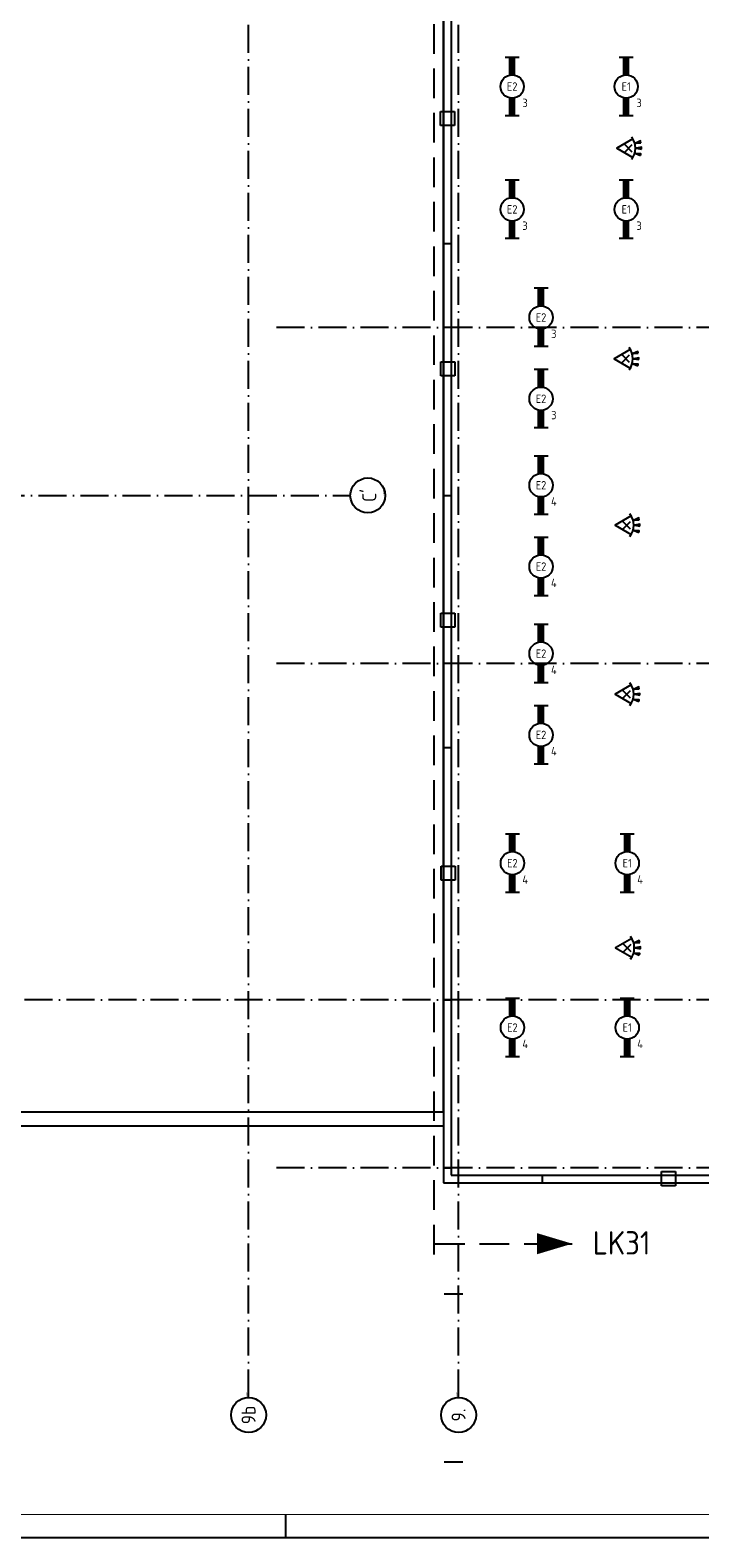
# Model space of a CAD drawing. Header units: millimetres. Extents: x 92017 to 243086, y 190 to 84290.
# Tile 6 of 19: x 165110 to 179461, y 190 to 32483. Entities that reach past the tile are written whole.
import ezdxf
from ezdxf.enums import TextEntityAlignment as Align

# ---------------------------------------------------------------- set-up
doc = ezdxf.new("R2010")
doc.units = ezdxf.units.MM
doc.header["$LTSCALE"] = 100
doc.linetypes.add('DASHDOT', pattern=[9, 6, -1.5, 0, -1.5])
doc.linetypes.add('HIDDEN', pattern=[9.525, 6.35, -3.175])
doc.layers.get('0').update_dxf_attribs({"linetype": 'CONTINUOUS'})
for name, color, linetype in [('AB$1A---_ATTRIB035', 3, 'CONTINUOUS'), ('AL$1A---_ALGEMEEN', 8, 'CONTINUOUS'), ('AT$1A---_TEKST018', 1, 'CONTINUOUS'), ('EB63101-_ATTRIB', 2, 'CONTINUOUS'), ('EL63101-_LICHT-ARM', 3, 'CONTINUOUS'), ('EL6521--_BEWAKING', 3, 'CONTINUOUS'), ('LIJN025', 10, 'CONTINUOUS'), ('LIJN050', 90, 'CONTINUOUS'), ('LIJN070', 130, 'CONTINUOUS'), ('TEKST25', 10, 'CONTINUOUS'), ('TEKST35', 50, 'CONTINUOUS'), ('TEKST50', 90, 'CONTINUOUS')]:
    doc.layers.add(name, color=color, linetype=linetype)
doc.styles.add('1_8', font='ISO', dxfattribs={"height": 1.8})
doc.styles.add('ISO', font='ISO.SHX')
doc.styles.add('MAATVOERING', font='iso.shx')
doc.styles.add('ROMAND', font='romand')
doc.styles.get("Standard").update_dxf_attribs({"font": 'iso.shx'})

# ---------------------------------------------------------------- blocks, each defined once
blk = doc.blocks.new('A0-GE')
at = {"layer": 'LIJN025'}
blk.add_line((775, 0), (775, 5), dxfattribs=at)
blk.add_lwpolyline([(1500, 841), (1500, 0), (311, 0), (311, 841)], close=True, dxfattribs=at)
at = {"layer": 'LIJN050', "const_width": 0.2}
blk.add_lwpolyline([(1495, 836), (336, 836), (336, 5), (1495, 5)], close=True, dxfattribs=at)
at = {"layer": 'TEKST25', "style": 'ROMAND', "width": 2.899115}
blk.add_attdef('STATUS', text='', height=2.5, dxfattribs=at).set_placement((1454, 71.5), (1493, 71.5), align=Align.FIT)
at = {"layer": 'TEKST25', "style": 'ISO'}
for tag, p in [('E', (1455.25, 66)), ('NAAM-E', (1466.75, 66)), ('DATUM-E', (1485, 66)), ('D', (1455.25, 61)), ('NAAM-D', (1466.75, 61)), ('DATUM-D', (1485, 61)), ('C', (1455.25, 56)), ('NAAM-C', (1466.75, 56)), ('DATUM-C', (1485, 56)), ('B', (1455.25, 51)), ('NAAM-B', (1466.75, 51)), ('DATUM-B', (1485, 51)), ('A', (1455.25, 46)), ('NAAM-A', (1466.75, 46)), ('DATUM-A', (1485, 46))]:
    blk.add_attdef(tag, text='', height=2.5, dxfattribs=at).set_placement(p, align=Align.CENTER)
for tag, p in [('SCHAAL', (1368, 36.25)), ('GETEKEND', (1398.25, 36.25)), ('GECONTOL.', (1433, 36.25)), ('DATUM', (1332.75, 36.25)), ('FORMAAT', (1463.25, 28.25))]:
    blk.add_attdef(tag, p, '', height=2.5, dxfattribs=at)
at = {"layer": 'TEKST35', "style": 'ISO'}
for tag, p in [('PROJECT', (1334.5, 72.5)), ('PLAATS', (1334.5, 63.5)), ('INSTALLATIE-REGEL1', (1334.5, 52.5)), ('INSTALLATIE-REGEL2', (1334.5, 43.5))]:
    blk.add_attdef(tag, p, '', height=4, dxfattribs=at)
blk.add_attdef('PROJ.NR.', text='', height=4, dxfattribs=at).set_placement((1481, 23), align=Align.CENTER)
at = {"layer": 'TEKST50', "style": 'ISO'}
blk.add_attdef('FILE-NAAM', text='', height=5, dxfattribs=at).set_placement((1473.5, 7.5), align=Align.CENTER)
blk = doc.blocks.new('EJ3T20')
at = {"color": 0}
for p, q in [((-6.25, -1.5), (-6.25, 1.5)), ((-6.25, 0.52), (-2.44, 0.52)), ((-6.25, 0.17), (-2.49, 0.17)), ((2.44, 0.52), (6.25, 0.52)), ((2.49, 0.17), (6.25, 0.17)), ((6.25, -1.5), (6.25, 1.5)), ((-6.25, -0.17), (-2.49, -0.17)), ((-6.25, -0.52), (-2.44, -0.52)), ((2.44, -0.52), (6.25, -0.52)), ((2.49, -0.17), (6.25, -0.17))]:
    blk.add_line(p, q, dxfattribs=at)
blk.add_circle((0, 0), 2.5, dxfattribs=at)
at = {"color": 0, "style": '1_8'}
for tag, flags, p in [('SCHAK', 8, (3.5, 2.75)), ('A_CODE', 8, (0, 0)), ('GROEP', 8, (-3.5, -2.75)), ('KAST', 9, (3.5, -2.75))]:
    blk.add_attdef(tag, text='', height=1.8, dxfattribs=dict(at, flags=flags)).set_placement(p, align=Align.MIDDLE)
blk = doc.blocks.new('ES652116')
at = {"color": 2}
for p, q in [((-0.81, -0.81), (0.81, 0.81)), ((0.81, -0.81), (-0.81, 0.81)), ((1.56, 1.09), (2.62, 1.37)), ((1.7, 0), (2.8, 0)), ((1.56, -1.09), (2.62, -1.37))]:
    blk.add_line(p, q, dxfattribs=at)
at = {"color": 0}
blk.add_lwpolyline([(0.96, 2), (-2.5, 0), (0.96, -2)], dxfattribs=at)
at = {"color": 2}
for points in [[(2.67, 1.18), (2.57, 1.56), (1.56, 1.09)], [(2.8, -0.2), (2.8, 0.2), (1.7, 0)], [(2.57, -1.56), (2.67, -1.18), (1.56, -1.09)]]:
    blk.add_lwpolyline(points, close=True, dxfattribs=at)
at = {"color": 0}
blk.add_arc((-2.5, 0), 4, 322.8192, 37.1808, dxfattribs=at)
at = {"color": 0, "style": '1_8'}
for tag, flags, p in [('SCHAK', 8, (0, 3.5)), ('M_CODE', 9, (0, 0)), ('CODE', 8, (0, 0)), ('GROEP', 8, (0, -3.5)), ('KAST', 9, (0, -6))]:
    blk.add_attdef(tag, text='', height=1.8, dxfattribs=dict(at, flags=flags)).set_placement(p, align=Align.MIDDLE)
blk = doc.blocks.new('1011')
at = {"layer": 'AL$1A---_ALGEMEEN', "color": 0, "linetype": 'Continuous'}
blk.add_circle((-750, 0), 750, dxfattribs=at)
blk.add_attdef('STR-NAAM', text='', height=600, rotation=360, dxfattribs=at).set_placement((-750, 0), align=Align.MIDDLE)
at = {"layer": 'AT$1A---_TEKST018', "linetype": 'Continuous'}
blk.add_text('1011', height=100, dxfattribs=at).set_placement((0, 0))
blk = doc.blocks.new('1010')
at = {"layer": 'AL$1A---_ALGEMEEN', "color": 0, "linetype": 'Continuous'}
blk.add_circle((0, 750), 750, dxfattribs=at)
blk.add_attdef('STR-NAAM', text='', height=600, rotation=360, dxfattribs=at).set_placement((0, 750), align=Align.MIDDLE)
at = {"layer": 'AT$1A---_TEKST018', "linetype": 'Continuous'}
blk.add_text('1010', height=100, dxfattribs=at).set_placement((0, 0))

msp = doc.modelspace()

# ---------------------------------------------------------------- linework, layer by layer
at = {"layer": 'AL$1A---_ALGEMEEN', "color": 1, "linetype": 'DASHDOT'}
for p, q in [((174290, 3196), (174290, 60616)), ((194390, 26116), (170390, 26116)), ((194390, 18916), (170390, 18916)), ((194390, 8116), (170390, 8116))]:
    msp.add_line(p, q, dxfattribs=at)
at = {"layer": 'AL$1A---_ALGEMEEN', "linetype": 'Continuous'}
for points in [[(173970, 7796), (190810, 7796), (190810, 57035), (173970, 57035)], [(174135, 7961), (190645, 7961), (190645, 56870), (174135, 56870)], [(140410, 40355), (140410, 9315), (173970, 9315), (173970, 40355), (169880, 40355), (169880, 33065), (144500, 33065), (144500, 40355)]]:
    msp.add_lwpolyline(points, close=True, dxfattribs=at)
at = {"layer": 'AL$1A---_ALGEMEEN', "color": 1, "linetype": 'DASHDOT'}
for points in [[(169790, 3196), (169790, 44719)], [(143690, 22516), (171971, 22516)], [(194390, 11716), (143990, 11716), (119345, 11716)]]:
    msp.add_lwpolyline(points, dxfattribs=at)
at = {"layer": 'AL$1A---_ALGEMEEN', "linetype": 'HIDDEN'}
for points in [[(174207, 30437), (173907, 30437), (173907, 30737), (174207, 30737)], [(174211, 25077), (173911, 25077), (173911, 25377), (174211, 25377)], [(174214, 19697), (173914, 19697), (173914, 19997), (174214, 19997)], [(174218, 14277), (173918, 14277), (173918, 14577), (174218, 14577)], [(178641, 7733), (178641, 8033), (178941, 8033), (178941, 7733)]]:
    msp.add_lwpolyline(points, close=True, dxfattribs=at)
at = {"layer": 'AL$1A---_ALGEMEEN', "linetype": 'Continuous'}
for points in [[(173980, 27915), (174135, 27915)], [(173980, 22515), (174135, 22515)], [(173980, 17115), (174135, 17115)], [(173980, 11715), (174135, 11715)], [(140390, 9315), (173970, 9315)], [(140390, 9015), (173970, 9015)], [(173980, 8115), (174135, 8115)], [(176091, 7805), (176091, 7961)], [(173980, 5415), (174380, 5415)], [(173980, 1815), (174380, 1815)]]:
    msp.add_lwpolyline(points, dxfattribs=at)
at = {"layer": 'LIJN050'}
msp.add_lwpolyline([(176725, 6490, 0, 453, 0), (175971, 6490, 453, 453, 0)], format="xyseb", dxfattribs=at)
at = {"layer": 'LIJN070', "linetype": 'HIDDEN'}
for p, q in [((173766, 6261), (173766, 77632)), ((173789, 6490), (176725, 6490))]:
    msp.add_line(p, q, dxfattribs=at)

# ---------------------------------------------------------------- block references
at = {"xscale": 100, "yscale": 100, "zscale": 100}
msp.add_blockref('A0-GE', (93086, 190), dxfattribs=at)
at = {"layer": 'AL$1A---_ALGEMEEN', "color": 1, "linetype": 'DASHDOT'}
ref = msp.add_blockref('1010', (172721, 22516), dxfattribs=dict(at, xscale=0.5, yscale=0.5, zscale=0.5, rotation=90))
ref.add_attrib('STR-NAAM', "C'", dxfattribs={"layer": 'AB$1A---_ATTRIB035', "linetype": 'Continuous', "height": 300, "rotation": 90}).set_placement((172346, 22516), align=Align.MIDDLE)
ref = msp.add_blockref('1011', (169790, 3196), dxfattribs=dict(at, xscale=0.5, yscale=0.5, zscale=0.5, rotation=90))
ref.add_attrib('STR-NAAM', '9b', dxfattribs={"layer": 'AB$1A---_ATTRIB035', "linetype": 'Continuous', "height": 300, "rotation": 90}).set_placement((169790, 2821), align=Align.MIDDLE)
ref = msp.add_blockref('1011', (174290, 3196), dxfattribs=dict(at, xscale=0.5, yscale=0.5, zscale=0.5, rotation=90))
ref.add_attrib('STR-NAAM', '9.', dxfattribs={"layer": 'AB$1A---_ATTRIB035', "linetype": 'Continuous', "height": 300, "rotation": 90}).set_placement((174290, 2821), align=Align.MIDDLE)
at = {"layer": 'EL63101-_LICHT-ARM'}
ref = msp.add_blockref('EJ3T20', (175439, 31275, 3500), dxfattribs=dict(at, xscale=100, yscale=100, zscale=100, rotation=90))
ref.add_attrib('A_CODE', 'E2', dxfattribs={"layer": 'EB63101-_ATTRIB', "color": 1, "height": 180, "style": '1_8', "flags": 8}).set_placement((175439, 31275, 3500), align=Align.MIDDLE)
ref.add_attrib('GROEP', '3', dxfattribs={"layer": 'EB63101-_ATTRIB', "color": 1, "height": 180, "style": '1_8', "flags": 8}).set_placement((175714, 30925, 3500), align=Align.MIDDLE)
ref = msp.add_blockref('EJ3T20', (177883, 31275, 3500), dxfattribs=dict(at, xscale=100, yscale=100, zscale=100, rotation=90))
ref.add_attrib('A_CODE', 'E1', dxfattribs={"layer": 'EB63101-_ATTRIB', "color": 1, "height": 180, "style": '1_8', "flags": 8}).set_placement((177883, 31275, 3500), align=Align.MIDDLE)
ref.add_attrib('GROEP', '3', dxfattribs={"layer": 'EB63101-_ATTRIB', "color": 1, "height": 180, "style": '1_8', "flags": 8}).set_placement((178158, 30925, 3500), align=Align.MIDDLE)
ref = msp.add_blockref('EJ3T20', (175439, 28644, 3500), dxfattribs=dict(at, xscale=100, yscale=100, zscale=100, rotation=90))
ref.add_attrib('A_CODE', 'E2', dxfattribs={"layer": 'EB63101-_ATTRIB', "color": 1, "height": 180, "style": '1_8', "flags": 8}).set_placement((175439, 28644, 3500), align=Align.MIDDLE)
ref.add_attrib('GROEP', '3', dxfattribs={"layer": 'EB63101-_ATTRIB', "color": 1, "height": 180, "style": '1_8', "flags": 8}).set_placement((175714, 28294, 3500), align=Align.MIDDLE)
ref = msp.add_blockref('EJ3T20', (177883, 28644, 3500), dxfattribs=dict(at, xscale=100, yscale=100, zscale=100, rotation=90))
ref.add_attrib('A_CODE', 'E1', dxfattribs={"layer": 'EB63101-_ATTRIB', "color": 1, "height": 180, "style": '1_8', "flags": 8}).set_placement((177883, 28644, 3500), align=Align.MIDDLE)
ref.add_attrib('GROEP', '3', dxfattribs={"layer": 'EB63101-_ATTRIB', "color": 1, "height": 180, "style": '1_8', "flags": 8}).set_placement((178158, 28294, 3500), align=Align.MIDDLE)
ref = msp.add_blockref('EJ3T20', (176057, 26329, 3500), dxfattribs=dict(at, xscale=100, yscale=100, zscale=100, rotation=90))
ref.add_attrib('A_CODE', 'E2', dxfattribs={"layer": 'EB63101-_ATTRIB', "color": 1, "height": 180, "style": '1_8', "flags": 8}).set_placement((176057, 26329, 3500), align=Align.MIDDLE)
ref.add_attrib('GROEP', '3', dxfattribs={"layer": 'EB63101-_ATTRIB', "color": 1, "height": 180, "style": '1_8', "flags": 8}).set_placement((176332, 25979, 3500), align=Align.MIDDLE)
ref = msp.add_blockref('EJ3T20', (176057, 24588, 3500), dxfattribs=dict(at, xscale=100, yscale=100, zscale=100, rotation=90))
ref.add_attrib('A_CODE', 'E2', dxfattribs={"layer": 'EB63101-_ATTRIB', "color": 1, "height": 180, "style": '1_8', "flags": 8}).set_placement((176057, 24588, 3500), align=Align.MIDDLE)
ref.add_attrib('GROEP', '3', dxfattribs={"layer": 'EB63101-_ATTRIB', "color": 1, "height": 180, "style": '1_8', "flags": 8}).set_placement((176332, 24238, 3500), align=Align.MIDDLE)
ref = msp.add_blockref('EJ3T20', (176057, 22735, 3500), dxfattribs=dict(at, xscale=100, yscale=100, zscale=100, rotation=90))
ref.add_attrib('A_CODE', 'E2', dxfattribs={"layer": 'EB63101-_ATTRIB', "color": 1, "height": 180, "style": '1_8', "flags": 8}).set_placement((176057, 22735, 3500), align=Align.MIDDLE)
ref.add_attrib('GROEP', '4', dxfattribs={"layer": 'EB63101-_ATTRIB', "color": 1, "height": 180, "style": '1_8', "flags": 8}).set_placement((176332, 22385, 3500), align=Align.MIDDLE)
ref = msp.add_blockref('EJ3T20', (176057, 20994, 3500), dxfattribs=dict(at, xscale=100, yscale=100, zscale=100, rotation=90))
ref.add_attrib('A_CODE', 'E2', dxfattribs={"layer": 'EB63101-_ATTRIB', "color": 1, "height": 180, "style": '1_8', "flags": 8}).set_placement((176057, 20994, 3500), align=Align.MIDDLE)
ref.add_attrib('GROEP', '4', dxfattribs={"layer": 'EB63101-_ATTRIB', "color": 1, "height": 180, "style": '1_8', "flags": 8}).set_placement((176332, 20644, 3500), align=Align.MIDDLE)
ref = msp.add_blockref('EJ3T20', (176057, 19129, 3500), dxfattribs=dict(at, xscale=100, yscale=100, zscale=100, rotation=90))
ref.add_attrib('A_CODE', 'E2', dxfattribs={"layer": 'EB63101-_ATTRIB', "color": 1, "height": 180, "style": '1_8', "flags": 8}).set_placement((176057, 19129, 3500), align=Align.MIDDLE)
ref.add_attrib('GROEP', '4', dxfattribs={"layer": 'EB63101-_ATTRIB', "color": 1, "height": 180, "style": '1_8', "flags": 8}).set_placement((176332, 18779, 3500), align=Align.MIDDLE)
ref = msp.add_blockref('EJ3T20', (176057, 17388, 3500), dxfattribs=dict(at, xscale=100, yscale=100, zscale=100, rotation=90))
ref.add_attrib('A_CODE', 'E2', dxfattribs={"layer": 'EB63101-_ATTRIB', "color": 1, "height": 180, "style": '1_8', "flags": 8}).set_placement((176057, 17388, 3500), align=Align.MIDDLE)
ref.add_attrib('GROEP', '4', dxfattribs={"layer": 'EB63101-_ATTRIB', "color": 1, "height": 180, "style": '1_8', "flags": 8}).set_placement((176332, 17038, 3500), align=Align.MIDDLE)
ref = msp.add_blockref('EJ3T20', (175444, 14640, 3500), dxfattribs=dict(at, xscale=100, yscale=100, zscale=100, rotation=90))
ref.add_attrib('A_CODE', 'E2', dxfattribs={"layer": 'EB63101-_ATTRIB', "color": 1, "height": 180, "style": '1_8', "flags": 8}).set_placement((175444, 14640, 3500), align=Align.MIDDLE)
ref.add_attrib('GROEP', '4', dxfattribs={"layer": 'EB63101-_ATTRIB', "color": 1, "height": 180, "style": '1_8', "flags": 8}).set_placement((175719, 14290, 3500), align=Align.MIDDLE)
ref = msp.add_blockref('EJ3T20', (177905, 14640, 3500), dxfattribs=dict(at, xscale=100, yscale=100, zscale=100, rotation=90))
ref.add_attrib('A_CODE', 'E1', dxfattribs={"layer": 'EB63101-_ATTRIB', "color": 1, "height": 180, "style": '1_8', "flags": 8}).set_placement((177905, 14640, 3500), align=Align.MIDDLE)
ref.add_attrib('GROEP', '4', dxfattribs={"layer": 'EB63101-_ATTRIB', "color": 1, "height": 180, "style": '1_8', "flags": 8}).set_placement((178180, 14290, 3500), align=Align.MIDDLE)
ref = msp.add_blockref('EJ3T20', (175444, 11120, 3500), dxfattribs=dict(at, xscale=100, yscale=100, zscale=100, rotation=90))
ref.add_attrib('A_CODE', 'E2', dxfattribs={"layer": 'EB63101-_ATTRIB', "color": 1, "height": 180, "style": '1_8', "flags": 8}).set_placement((175444, 11120, 3500), align=Align.MIDDLE)
ref.add_attrib('GROEP', '4', dxfattribs={"layer": 'EB63101-_ATTRIB', "color": 1, "height": 180, "style": '1_8', "flags": 8}).set_placement((175719, 10770, 3500), align=Align.MIDDLE)
ref = msp.add_blockref('EJ3T20', (177905, 11120, 3500), dxfattribs=dict(at, xscale=100, yscale=100, zscale=100, rotation=90))
ref.add_attrib('A_CODE', 'E1', dxfattribs={"layer": 'EB63101-_ATTRIB', "color": 1, "height": 180, "style": '1_8', "flags": 8}).set_placement((177905, 11120, 3500), align=Align.MIDDLE)
ref.add_attrib('GROEP', '4', dxfattribs={"layer": 'EB63101-_ATTRIB', "color": 1, "height": 180, "style": '1_8', "flags": 8}).set_placement((178180, 10770, 3500), align=Align.MIDDLE)
at = {"layer": 'EL6521--_BEWAKING', "xscale": 100, "yscale": 100, "zscale": 100}
for p in [(177931, 29953), (177875, 25446), (177894, 21878), (177894, 18258), (177906, 12825, 2600)]:
    msp.add_blockref('ES652116', p, dxfattribs=at)

# ---------------------------------------------------------------- texts
at = {"layer": 'TEKST50', "style": 'MAATVOERING'}
msp.add_text('LK31', height=500, dxfattribs=at).set_placement((177166, 6258))

doc.saveas('drawing.dxf')
